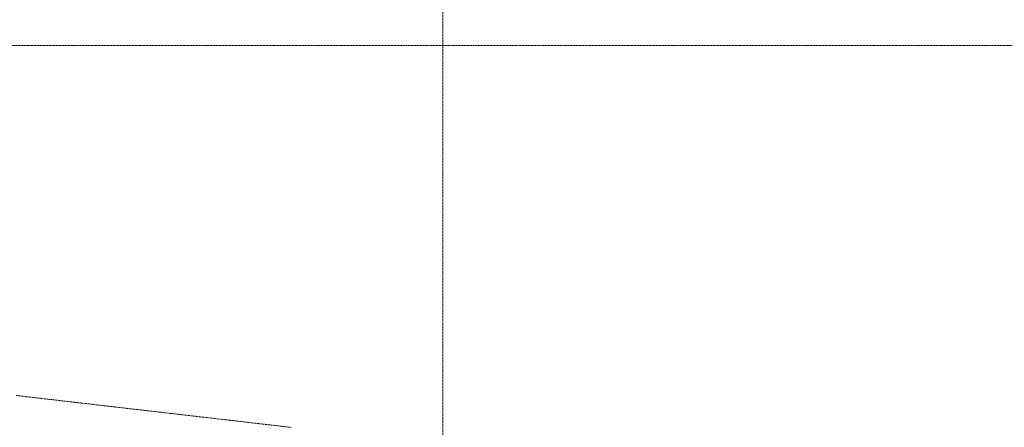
# Model space of a CAD drawing. Header units: millimetres. Extents: x -176817 to 571382, y -58489 to 156123.
# Tile 203 of 256: x 162704 to 169004, y -15283 to -12677. Entities that reach past the tile are written whole.
import ezdxf

# ---------------------------------------------------------------- set-up
doc = ezdxf.new("R2010")
doc.units = ezdxf.units.MM
doc.header["$LTSCALE"] = 0.2
doc.linetypes.add('HIDDEN', pattern=[9.525, 6.35, -3.175])
doc.layers.add('-AAA Podkład', color=252, linetype='Continuous', lineweight=13)
doc.layers.add('-AAA Wymiar', color=1, linetype='Continuous', lineweight=18)

# ---------------------------------------------------------------- blocks, each defined once
blk = doc.blocks.new('Podkład rev.B')
at = {"layer": '-AAA Podkład', "linetype": 'HIDDEN', "ltscale": 5}
blk.add_line((26350, 2544.3, 0), (26350, -48454.9, 0), dxfattribs=at)
at = {"layer": '-AAA Podkład', "linetype": 'HIDDEN', "ltscale": 5, "elevation": 0}
blk.add_lwpolyline([(36922.7, -30525.7), (-1301.7, -30525.7), (-1301.7, -37915.8), (36922.7, -37915.8)], close=True, dxfattribs=at)
at = {"layer": '-AAA Podkład', "linetype": 'HIDDEN', "ltscale": 5}
blk.add_lwpolyline([(25379.4, -32966.4), (25309.1, -32958.3), (25238.8, -32950.1), (25168.5, -32942), (25098.2, -32933.9), (25027.9, -32925.7), (24957.6, -32917.6), (24887.2, -32909.4), (24816.9, -32901.3), (24746.6, -32893.1), (24676.3, -32885), (24606, -32876.9), (24535.7, -32868.7), (24465.4, -32860.6), (24395.1, -32852.4), (24324.7, -32844.3), (24254.4, -32836.1), (24184.1, -32828), (24113.8, -32819.8), (24043.5, -32811.7), (23973.2, -32803.6), (23902.9, -32795.4), (23832.6, -32787.3), (23762.2, -32779.1), (23691.9, -32771), (23621.6, -32762.8)], dxfattribs=at)

msp = doc.modelspace()

# ---------------------------------------------------------------- block references
at = {"layer": '-AAA Wymiar'}
msp.add_blockref('Podkład rev.B', (139060.9118, 17683.4632, 0), dxfattribs=at)

doc.saveas('drawing.dxf')
